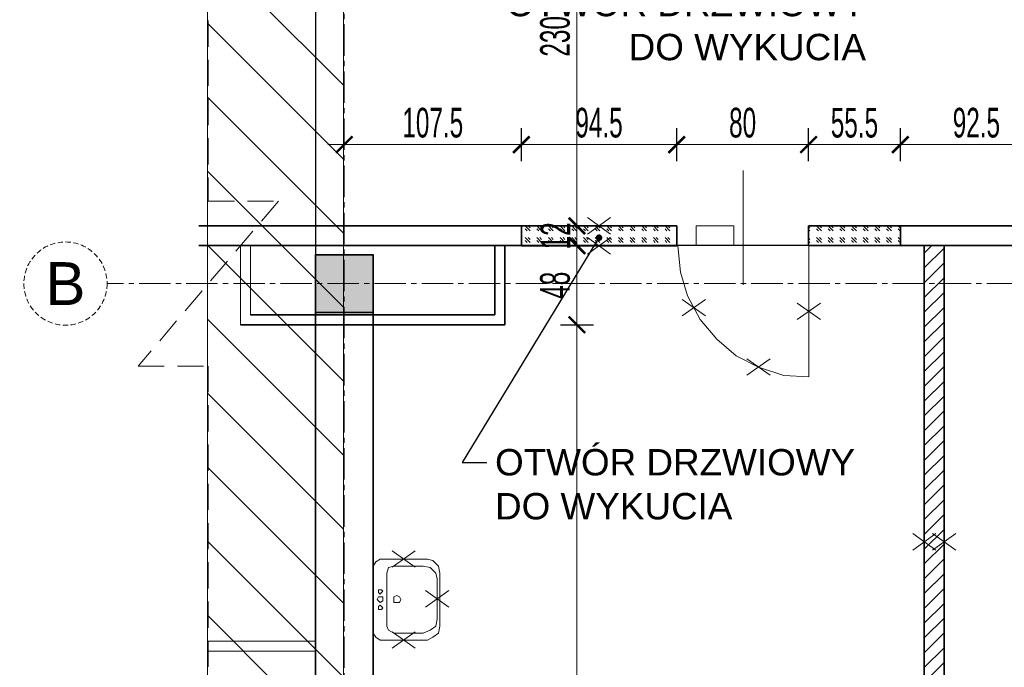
# Model space of a CAD drawing. Header units: millimetres. Extents: x 0 to 12515, y 0 to 27803.
# Tile 22 of 97: x 6867 to 7464, y 21811 to 22204. Entities that reach past the tile are written whole.
import ezdxf
from ezdxf import colors
from ezdxf.entities.mleader import LeaderData, LeaderLine
from ezdxf.enums import TextEntityAlignment as Align
from ezdxf.math import Vec2, Vec3

# ---------------------------------------------------------------- set-up
doc = ezdxf.new("R2010")
doc.units = ezdxf.units.MM
for name, pattern in [('ACAD_ISO02W100', [15, 12, -3]), ('CACHE2', [4.7625, 3.175, -1.5875]), ('CENTER2', [28.575, 19.05, -3.175, 3.175, -3.175])]:
    doc.linetypes.add(name, pattern=pattern)
for name, color, linetype, lineweight in [('DEMONTARZE', 86, 'Continuous', 18), ('sq_bud istn', 253, 'Continuous', 15), ('SQ_ISTN.Ściany', 140, 'Continuous', 35), ('SQ_Opis_Koty', 7, 'Continuous', 0), ('SQ_Osie', 220, 'CENTER2', 9), ('SQ_Wyburzenia', 94, 'Continuous', 18), ('SQ_Wymiary', 7, 'Continuous', 5), ('SQ_ZAKRES_OPRACOWANIA', 7, 'ACAD_ISO02W100', 20)]:
    doc.layers.add(name, color=color, linetype=linetype, lineweight=lineweight)
doc.layers.add('powierzchnie', color=230, linetype='Continuous', lineweight=30, plot=False)
doc.layers.add('SQ_Murowania', color=101, linetype='Continuous', lineweight=18, plot=False)
doc.styles.add('ARIAL', font='arial.ttf')
doc.styles.add('SQ_Swis721 LtCn BT', font='swisscl.ttf', dxfattribs={"width": 0.8})
doc.styles.get("Standard").update_dxf_attribs({"font": 'arial.ttf'})
doc.dimstyles.new('SQ_100', dxfattribs={"dimscale": 100, "dimtxt": 0.18, "dimasz": 0.1, "dimexe": 0.1, "dimexo": 0.01, "dimgap": 0.04, "dimtad": 1, "dimrnd": 0.5, "dimdsep": 46, "dimtxsty": 'SQ_Swis721 LtCn BT', "dimblk": 'ARCHTICK', "dimcen": 0.1, "dimdle": 0.1, "dimclrd": 256, "dimclre": 256, "dimclrt": 256, "dimaunit": 1, "dimadec": 0, "dimazin": 0, "dimtfac": 1, "dimtix": 1, "dimtmove": 2, "dimatfit": 3, "dimldrblk": 'ARCHTICK', "dimfxl": 0.1, "dimfxlon": 1, "dimtolj": 1, "dimlwd": -1, "dimarcsym": 0})

# ---------------------------------------------------------------- blocks, each defined once
blk = doc.blocks.new('_Dot')
at = {"color": 0, "linetype": 'ByBlock', "lineweight": -2}
blk.add_line((-0.5, 0), (-1, 0), dxfattribs=at)
at = {"color": 0, "linetype": 'ByBlock', "const_width": 0.5}
blk.add_lwpolyline([(-0.25, 0, 1), (0.25, 0, 1)], format="xyb", close=True, dxfattribs=at)
blk = doc.blocks.new('osie bud A')
at = {"layer": 'SQ_ISTN.Ściany', "lineweight": 5}
h = blk.add_hatch(dxfattribs=at)
h.set_pattern_fill('JIS_STN_1E', color=256, scale=10)
h.set_pattern_definition([(45, (46210.293, 23121.439), (-7.071068, 7.071068), []), (45, (46217.343, 23121.439), (-7.071068, 7.071068), [10, -5])])
h.paths.add_polyline_path([(25436.8, 18313.95), (25471.8, 18313.95), (25471.8, 18278.95), (25436.8, 18278.95)])
h.paths.add_polyline_path([(25436.8, 18613.95), (25471.8, 18613.95), (25471.8, 18578.95), (25436.8, 18578.95)])
h.paths.add_polyline_path([(25436.8, 19153.95), (25471.8, 19153.95), (25471.8, 19118.95), (25436.8, 19118.95)])
h.paths.add_polyline_path([(24776.8, 19153.95), (24811.8, 19153.95), (24811.8, 19118.95), (24776.8, 19118.95)])
h.paths.add_polyline_path([(24116.8, 19153.95), (24151.8, 19153.95), (24151.8, 19118.95), (24116.8, 19118.95)])
h.paths.add_polyline_path([(23456.8, 19153.95), (23491.8, 19153.95), (23491.8, 19118.95), (23456.8, 19118.95)])
h.paths.add_polyline_path([(23456.8, 18613.95), (23491.8, 18613.95), (23491.8, 18578.95), (23456.8, 18578.95)])
h.paths.add_polyline_path([(23456.8, 18313.95), (23491.8, 18313.95), (23491.8, 18278.95), (23456.8, 18278.95)])
h.paths.add_polyline_path([(23456.8, 17776.95), (23491.8, 17776.95), (23491.8, 17741.95), (23456.8, 17741.95)])
h.paths.add_polyline_path([(24116.8, 17776.95), (24151.8, 17776.95), (24151.8, 17741.95), (24116.8, 17741.95)])
h.paths.add_polyline_path([(24776.8, 17776.95), (24811.8, 17776.95), (24811.8, 17741.95), (24776.8, 17741.95)])
h.paths.add_polyline_path([(25436.8, 17776.95), (25471.8, 17776.95), (25471.8, 17741.95), (25436.8, 17741.95)])
h.paths.add_polyline_path([(24776.8, 18313.95), (24811.8, 18313.95), (24811.8, 18278.95), (24776.8, 18278.95)])
h.paths.add_polyline_path([(24776.8, 18613.95), (24811.8, 18613.95), (24811.8, 18578.95), (24776.8, 18578.95)])
h.paths.add_polyline_path([(24116.8, 18613.95), (24151.8, 18613.95), (24151.8, 18578.95), (24116.8, 18578.95)])
h.paths.add_polyline_path([(23156.8, 18313.95), (23191.8, 18313.95), (23191.8, 18278.95), (23156.8, 18278.95)])
h.paths.add_polyline_path([(24116.8, 18313.95), (24151.8, 18313.95), (24151.8, 18278.95), (24116.8, 18278.95)])
at = {"layer": 'SQ_ISTN.Ściany'}
blk.add_lwpolyline([(25436.8, 18613.95), (25471.8, 18613.95), (25471.8, 18578.95), (25436.8, 18578.95)], close=True, dxfattribs=at)
at = {"layer": 'SQ_Osie'}
for p, q in [((25454.3, 19372.6), (25454.3, 17597.31)), ((22587.87, 18596.45), (25598.18, 18596.45))]:
    blk.add_line(p, q, dxfattribs=at)
at = {"layer": 'SQ_Osie', "linetype": 'ByBlock'}
blk.add_circle((25623.43, 18596.45), 25.25, dxfattribs=at)
at = {"layer": 'SQ_Osie'}
blk.add_text('B', height=26, rotation=180, dxfattribs=at).set_placement((25623.43, 18596.45), align=Align.MIDDLE_CENTER)
blk = doc.blocks.new('_ArchTick')
at = {"color": 0, "linetype": 'ByBlock', "const_width": 0.15}
blk.add_lwpolyline([(-0.5, -0.5), (0.5, 0.5)], dxfattribs=at)
blk = doc.blocks.new('*D1410')
at = {"layer": 'Defpoints', "color": 0, "transparency": 16777216}
for p in [(6793.93, 22066.91), (7046.04, 22066.91), (7046.04, 21465.99)]:
    blk.add_point(p, dxfattribs=at)
at = {"layer": 'SQ_Wymiary', "transparency": 16777216}
blk.add_line((6793.93, 21455.99), (6793.93, 22076.91), dxfattribs=at)
at = {"layer": 'SQ_Wymiary', "lineweight": -2, "transparency": 16777216}
for p, q in [((6803.93, 22066.91), (6783.93, 22066.91)), ((6803.93, 21465.99), (6783.93, 21465.99))]:
    blk.add_line(p, q, dxfattribs=at)
at = {"layer": 'SQ_Wymiary', "transparency": 16777216, "xscale": 10, "yscale": 10, "zscale": 10}
for p, rotation in [((6793.93, 22066.91), 90), ((6793.93, 21465.99), 270)]:
    blk.add_blockref('_ArchTick', p, dxfattribs=dict(at, rotation=rotation))
at = {"layer": 'SQ_Wymiary', "transparency": 16777216, "insert": (6780.72, 21766.45), "char_height": 18, "attachment_point": 5, "rotation": 90, "style": 'SQ_Swis721 LtCn BT'}
blk.add_mtext('\\A1;601', dxfattribs=at)
blk = doc.blocks.new('*D1612')
at = {"layer": 'Defpoints', "color": 0, "transparency": 16777216}
for p in [(6793.29, 22078.91), (7046.04, 22078.91), (7046.04, 22066.91)]:
    blk.add_point(p, dxfattribs=at)
at = {"layer": 'SQ_Wymiary', "transparency": 16777216}
for p, q in [((6793.29, 22078.91), (6793.29, 22088.91)), ((6793.29, 22066.91), (6793.29, 22078.91)), ((6793.29, 22066.91), (6793.29, 22056.91))]:
    blk.add_line(p, q, dxfattribs=at)
at = {"layer": 'SQ_Wymiary', "lineweight": -2, "transparency": 16777216}
for p, q in [((6803.29, 22078.91), (6783.29, 22078.91)), ((6803.29, 22066.91), (6783.29, 22066.91))]:
    blk.add_line(p, q, dxfattribs=at)
at = {"layer": 'SQ_Wymiary', "transparency": 16777216, "xscale": 10, "yscale": 10, "zscale": 10}
for p, rotation in [((6793.29, 22078.91), 270), ((6793.29, 22066.91), 90)]:
    blk.add_blockref('_ArchTick', p, dxfattribs=dict(at, rotation=rotation))
at = {"layer": 'SQ_Wymiary', "transparency": 16777216, "insert": (6780.25, 22072.91), "char_height": 18, "attachment_point": 5, "rotation": 90, "style": 'SQ_Swis721 LtCn BT'}
blk.add_mtext('\\A1;12', dxfattribs=at)
blk = doc.blocks.new('*D1613')
at = {"layer": 'Defpoints', "color": 0, "transparency": 16777216}
for p in [(6793.05, 22308.91), (7046.05, 22308.91), (7046.04, 22078.91)]:
    blk.add_point(p, dxfattribs=at)
at = {"layer": 'SQ_Wymiary', "transparency": 16777216}
blk.add_line((6793.05, 22068.91), (6793.05, 22318.91), dxfattribs=at)
at = {"layer": 'SQ_Wymiary', "lineweight": -2, "transparency": 16777216}
for p, q in [((6803.05, 22308.91), (6783.05, 22308.91)), ((6803.05, 22078.91), (6783.05, 22078.91))]:
    blk.add_line(p, q, dxfattribs=at)
at = {"layer": 'SQ_Wymiary', "transparency": 16777216, "xscale": 10, "yscale": 10, "zscale": 10}
for p, rotation in [((6793.05, 22308.91), 90), ((6793.05, 22078.91), 270)]:
    blk.add_blockref('_ArchTick', p, dxfattribs=dict(at, rotation=rotation))
at = {"layer": 'SQ_Wymiary', "transparency": 16777216, "insert": (6779.82, 22193.91), "char_height": 18, "attachment_point": 5, "rotation": 90, "style": 'SQ_Swis721 LtCn BT'}
blk.add_mtext('\\A1;230', dxfattribs=at)
blk = doc.blocks.new('*D1794')
at = {"layer": 'Defpoints', "color": 0, "transparency": 16777216}
for p in [(0, 21865.91), (8719.55, 21465.99), (8746.41, 21465.99)]:
    blk.add_point(p, dxfattribs=at)
at = {"layer": 'SQ_Wymiary', "transparency": 16777216}
blk.add_line((8746.41, 21875.91), (8746.41, 21455.99), dxfattribs=at)
at = {"layer": 'SQ_Wymiary', "lineweight": -2, "transparency": 16777216}
for p, q in [((8736.41, 21865.91), (8756.41, 21865.91)), ((8736.41, 21465.99), (8756.41, 21465.99))]:
    blk.add_line(p, q, dxfattribs=at)
at = {"layer": 'SQ_Wymiary', "transparency": 16777216, "xscale": 10, "yscale": 10, "zscale": 10}
for p, rotation in [((8746.41, 21865.91), 90), ((8746.41, 21465.99), 270)]:
    blk.add_blockref('_ArchTick', p, dxfattribs=dict(at, rotation=rotation))
at = {"layer": 'SQ_Wymiary', "transparency": 16777216, "insert": (8733.19, 21665.95), "char_height": 18, "attachment_point": 5, "rotation": 90, "style": 'SQ_Swis721 LtCn BT'}
blk.add_mtext('\\A1;400', dxfattribs=at)
blk = doc.blocks.new('*D1756')
at = {"layer": 'Defpoints', "color": 0, "transparency": 16777216}
for p in [(7265.32, 22128.2), (7171.05, 22078.91), (7265.32, 22078.91)]:
    blk.add_point(p, dxfattribs=at)
at = {"layer": 'SQ_Wymiary', "lineweight": -2, "transparency": 16777216}
for p, q in [((7171.05, 22118.2), (7171.05, 22138.2)), ((7265.32, 22118.2), (7265.32, 22138.2))]:
    blk.add_line(p, q, dxfattribs=at)
at = {"layer": 'SQ_Wymiary', "transparency": 16777216}
blk.add_line((7161.05, 22128.2), (7275.32, 22128.2), dxfattribs=at)
at = {"layer": 'SQ_Wymiary', "transparency": 16777216, "xscale": 10, "yscale": 10, "zscale": 10, "rotation": 180}
blk.add_blockref('_ArchTick', (7171.05, 22128.2), dxfattribs=at)
at = {"layer": 'SQ_Wymiary', "transparency": 16777216, "xscale": 10, "yscale": 10, "zscale": 10}
blk.add_blockref('_ArchTick', (7265.32, 22128.2), dxfattribs=at)
at = {"layer": 'SQ_Wymiary', "transparency": 16777216, "insert": (7218.19, 22141.42), "char_height": 18, "attachment_point": 5, "style": 'SQ_Swis721 LtCn BT'}
blk.add_mtext('\\A1;94.5', dxfattribs=at)
blk = doc.blocks.new('*D1757')
at = {"layer": 'Defpoints', "color": 0, "transparency": 16777216}
for p in [(7063.55, 22128.2), (7063.55, 22128.2), (7171.05, 22128.2)]:
    blk.add_point(p, dxfattribs=at)
at = {"layer": 'SQ_Wymiary', "lineweight": -2, "transparency": 16777216}
for p, q in [((7063.55, 22128.2), (7063.55, 22138.2)), ((7171.05, 22128.2), (7171.05, 22138.2))]:
    blk.add_line(p, q, dxfattribs=at)
at = {"layer": 'SQ_Wymiary', "transparency": 16777216}
blk.add_line((7181.05, 22128.2), (7053.55, 22128.2), dxfattribs=at)
at = {"layer": 'SQ_Wymiary', "transparency": 16777216, "xscale": 10, "yscale": 10, "zscale": 10, "rotation": 180}
blk.add_blockref('_ArchTick', (7063.55, 22128.2), dxfattribs=at)
at = {"layer": 'SQ_Wymiary', "transparency": 16777216, "xscale": 10, "yscale": 10, "zscale": 10}
blk.add_blockref('_ArchTick', (7171.05, 22128.2), dxfattribs=at)
at = {"layer": 'SQ_Wymiary', "transparency": 16777216, "insert": (7117.3, 22141.42), "char_height": 18, "attachment_point": 5, "style": 'SQ_Swis721 LtCn BT'}
blk.add_mtext('\\A1;107.5', dxfattribs=at)
blk = doc.blocks.new('*D1758')
at = {"layer": 'Defpoints', "color": 0, "transparency": 16777216}
for p in [(7265.32, 22128.2), (7265.32, 22078.91), (7345.33, 22078.91)]:
    blk.add_point(p, dxfattribs=at)
at = {"layer": 'SQ_Wymiary', "lineweight": -2, "transparency": 16777216}
for p, q in [((7265.32, 22118.2), (7265.32, 22138.2)), ((7345.33, 22118.2), (7345.33, 22138.2))]:
    blk.add_line(p, q, dxfattribs=at)
at = {"layer": 'SQ_Wymiary', "transparency": 16777216}
blk.add_line((7355.33, 22128.2), (7255.32, 22128.2), dxfattribs=at)
at = {"layer": 'SQ_Wymiary', "transparency": 16777216, "xscale": 10, "yscale": 10, "zscale": 10, "rotation": 180}
blk.add_blockref('_ArchTick', (7265.32, 22128.2), dxfattribs=at)
at = {"layer": 'SQ_Wymiary', "transparency": 16777216, "xscale": 10, "yscale": 10, "zscale": 10}
blk.add_blockref('_ArchTick', (7345.33, 22128.2), dxfattribs=at)
at = {"layer": 'SQ_Wymiary', "transparency": 16777216, "insert": (7305.33, 22141.42), "char_height": 18, "attachment_point": 5, "style": 'SQ_Swis721 LtCn BT'}
blk.add_mtext('\\A1;80', dxfattribs=at)
blk = doc.blocks.new('*D1759')
at = {"layer": 'Defpoints', "color": 0, "transparency": 16777216}
for p in [(7401.05, 22128.2), (7345.33, 22078.91), (7401.05, 22078.91)]:
    blk.add_point(p, dxfattribs=at)
at = {"layer": 'SQ_Wymiary', "lineweight": -2, "transparency": 16777216}
for p, q in [((7345.33, 22118.2), (7345.33, 22138.2)), ((7401.05, 22118.2), (7401.05, 22138.2))]:
    blk.add_line(p, q, dxfattribs=at)
at = {"layer": 'SQ_Wymiary', "transparency": 16777216}
blk.add_line((7335.33, 22128.2), (7411.05, 22128.2), dxfattribs=at)
at = {"layer": 'SQ_Wymiary', "transparency": 16777216, "xscale": 10, "yscale": 10, "zscale": 10, "rotation": 180}
blk.add_blockref('_ArchTick', (7345.33, 22128.2), dxfattribs=at)
at = {"layer": 'SQ_Wymiary', "transparency": 16777216, "xscale": 10, "yscale": 10, "zscale": 10}
blk.add_blockref('_ArchTick', (7401.05, 22128.2), dxfattribs=at)
at = {"layer": 'SQ_Wymiary', "transparency": 16777216, "insert": (7373.19, 22141.39), "char_height": 18, "attachment_point": 5, "style": 'SQ_Swis721 LtCn BT'}
blk.add_mtext('\\A1;55.5', dxfattribs=at)
blk = doc.blocks.new('*D1760')
at = {"layer": 'Defpoints', "color": 0, "transparency": 16777216}
for p in [(7401.05, 22128.2), (7401.05, 22078.91), (7493.33, 22078.91)]:
    blk.add_point(p, dxfattribs=at)
at = {"layer": 'SQ_Wymiary', "lineweight": -2, "transparency": 16777216}
for p, q in [((7401.05, 22118.2), (7401.05, 22138.2)), ((7493.33, 22118.2), (7493.33, 22138.2))]:
    blk.add_line(p, q, dxfattribs=at)
at = {"layer": 'SQ_Wymiary', "transparency": 16777216}
blk.add_line((7503.33, 22128.2), (7391.05, 22128.2), dxfattribs=at)
at = {"layer": 'SQ_Wymiary', "transparency": 16777216, "xscale": 10, "yscale": 10, "zscale": 10, "rotation": 180}
blk.add_blockref('_ArchTick', (7401.05, 22128.2), dxfattribs=at)
at = {"layer": 'SQ_Wymiary', "transparency": 16777216, "xscale": 10, "yscale": 10, "zscale": 10}
blk.add_blockref('_ArchTick', (7493.33, 22128.2), dxfattribs=at)
at = {"layer": 'SQ_Wymiary', "transparency": 16777216, "insert": (7447.19, 22141.42), "char_height": 18, "attachment_point": 5, "style": 'SQ_Swis721 LtCn BT'}
blk.add_mtext('\\A1;92.5', dxfattribs=at)
blk = doc.blocks.new('*D1712')
at = {"layer": 'Defpoints', "color": 0, "transparency": 16777216}
for p in [(7081.05, 22018.87), (7204.8, 22018.87), (7081.05, 21465.99)]:
    blk.add_point(p, dxfattribs=at)
at = {"layer": 'SQ_Wymiary', "transparency": 16777216}
blk.add_line((7204.8, 21455.99), (7204.8, 22028.87), dxfattribs=at)
at = {"layer": 'SQ_Wymiary', "lineweight": -2, "transparency": 16777216}
for p, q in [((7194.8, 22018.87), (7214.8, 22018.87)), ((7194.8, 21465.99), (7214.8, 21465.99))]:
    blk.add_line(p, q, dxfattribs=at)
at = {"layer": 'SQ_Wymiary', "transparency": 16777216, "xscale": 10, "yscale": 10, "zscale": 10}
for p, rotation in [((7204.8, 22018.87), 90), ((7204.8, 21465.99), 270)]:
    blk.add_blockref('_ArchTick', p, dxfattribs=dict(at, rotation=rotation))
at = {"layer": 'SQ_Wymiary', "transparency": 16777216, "insert": (7191.57, 21742.43), "char_height": 18, "attachment_point": 5, "rotation": 90, "style": 'SQ_Swis721 LtCn BT'}
blk.add_mtext('\\A1;553', dxfattribs=at)
blk = doc.blocks.new('*D1713')
at = {"layer": 'Defpoints', "color": 0, "transparency": 16777216}
for p in [(7161.05, 22066.91), (7204.8, 22066.91), (7161.05, 22018.87)]:
    blk.add_point(p, dxfattribs=at)
at = {"layer": 'SQ_Wymiary', "transparency": 16777216}
blk.add_line((7204.8, 22008.87), (7204.8, 22076.91), dxfattribs=at)
at = {"layer": 'SQ_Wymiary', "lineweight": -2, "transparency": 16777216}
for p, q in [((7194.8, 22066.91), (7214.8, 22066.91)), ((7194.8, 22018.87), (7214.8, 22018.87))]:
    blk.add_line(p, q, dxfattribs=at)
at = {"layer": 'SQ_Wymiary', "transparency": 16777216, "xscale": 10, "yscale": 10, "zscale": 10}
for p, rotation in [((7204.8, 22066.91), 90), ((7204.8, 22018.87), 270)]:
    blk.add_blockref('_ArchTick', p, dxfattribs=dict(at, rotation=rotation))
at = {"layer": 'SQ_Wymiary', "transparency": 16777216, "insert": (7191.58, 22042.89), "char_height": 18, "attachment_point": 5, "rotation": 90, "style": 'SQ_Swis721 LtCn BT'}
blk.add_mtext('\\A1;48', dxfattribs=at)
blk = doc.blocks.new('*D1714')
at = {"layer": 'Defpoints', "color": 0, "transparency": 16777216}
for p in [(7171.05, 22078.91), (7204.8, 22078.91), (7171.05, 22066.82)]:
    blk.add_point(p, dxfattribs=at)
at = {"layer": 'SQ_Wymiary', "transparency": 16777216}
for p, q in [((7204.8, 22078.91), (7204.8, 22088.91)), ((7204.8, 22066.82), (7204.8, 22078.91)), ((7204.8, 22066.82), (7204.8, 22056.82))]:
    blk.add_line(p, q, dxfattribs=at)
at = {"layer": 'SQ_Wymiary', "lineweight": -2, "transparency": 16777216}
for p, q in [((7194.8, 22078.91), (7214.8, 22078.91)), ((7194.8, 22066.82), (7214.8, 22066.82))]:
    blk.add_line(p, q, dxfattribs=at)
at = {"layer": 'SQ_Wymiary', "transparency": 16777216, "xscale": 10, "yscale": 10, "zscale": 10}
for p, rotation in [((7204.8, 22078.91), 270), ((7204.8, 22066.82), 90)]:
    blk.add_blockref('_ArchTick', p, dxfattribs=dict(at, rotation=rotation))
at = {"layer": 'SQ_Wymiary', "transparency": 16777216, "insert": (7191.77, 22072.87), "char_height": 18, "attachment_point": 5, "rotation": 90, "style": 'SQ_Swis721 LtCn BT'}
blk.add_mtext('\\A1;12', dxfattribs=at)
blk = doc.blocks.new('*D1715')
at = {"layer": 'Defpoints', "color": 0, "transparency": 16777216}
for p in [(7171.05, 22308.91), (7204.8, 22308.91), (7171.05, 22078.91)]:
    blk.add_point(p, dxfattribs=at)
at = {"layer": 'SQ_Wymiary', "transparency": 16777216}
blk.add_line((7204.8, 22068.91), (7204.8, 22318.91), dxfattribs=at)
at = {"layer": 'SQ_Wymiary', "lineweight": -2, "transparency": 16777216}
for p, q in [((7194.8, 22308.91), (7214.8, 22308.91)), ((7194.8, 22078.91), (7214.8, 22078.91))]:
    blk.add_line(p, q, dxfattribs=at)
at = {"layer": 'SQ_Wymiary', "transparency": 16777216, "xscale": 10, "yscale": 10, "zscale": 10}
for p, rotation in [((7204.8, 22308.91), 90), ((7204.8, 22078.91), 270)]:
    blk.add_blockref('_ArchTick', p, dxfattribs=dict(at, rotation=rotation))
at = {"layer": 'SQ_Wymiary', "transparency": 16777216, "insert": (7191.57, 22193.91), "char_height": 18, "attachment_point": 5, "rotation": 90, "style": 'SQ_Swis721 LtCn BT'}
blk.add_mtext('\\A1;230', dxfattribs=at)
blk = doc.blocks.new('*D1842')
at = {"layer": 'Defpoints', "color": 0, "transparency": 16777216}
for p in [(6758.16, 22043.85), (6981.05, 22043.85), (6981.05, 21503.91)]:
    blk.add_point(p, dxfattribs=at)
at = {"layer": 'SQ_Wymiary', "transparency": 16777216}
blk.add_line((6758.16, 21493.91), (6758.16, 22053.85), dxfattribs=at)
at = {"layer": 'SQ_Wymiary', "lineweight": -2, "transparency": 16777216}
for p, q in [((6768.16, 22043.85), (6748.16, 22043.85)), ((6768.16, 21503.91), (6748.16, 21503.91))]:
    blk.add_line(p, q, dxfattribs=at)
at = {"layer": 'SQ_Wymiary', "transparency": 16777216, "xscale": 10, "yscale": 10, "zscale": 10}
for p, rotation in [((6758.16, 22043.85), 90), ((6758.16, 21503.91), 270)]:
    blk.add_blockref('_ArchTick', p, dxfattribs=dict(at, rotation=rotation))
at = {"layer": 'SQ_Wymiary', "transparency": 16777216, "insert": (6744.94, 21773.88), "char_height": 18, "attachment_point": 5, "rotation": 90, "style": 'SQ_Swis721 LtCn BT'}
blk.add_mtext('\\A1;540', dxfattribs=at)
blk = doc.blocks.new('*D1843')
at = {"layer": 'Defpoints', "color": 0, "transparency": 16777216}
for p in [(6757.82, 22343.91), (6975.33, 22343.91), (6975.33, 22043.91)]:
    blk.add_point(p, dxfattribs=at)
at = {"layer": 'SQ_Wymiary', "transparency": 16777216}
blk.add_line((6757.82, 22033.91), (6757.82, 22353.91), dxfattribs=at)
at = {"layer": 'SQ_Wymiary', "lineweight": -2, "transparency": 16777216}
for p, q in [((6767.82, 22343.91), (6747.82, 22343.91)), ((6767.82, 22043.91), (6747.82, 22043.91))]:
    blk.add_line(p, q, dxfattribs=at)
at = {"layer": 'SQ_Wymiary', "transparency": 16777216, "xscale": 10, "yscale": 10, "zscale": 10}
for p, rotation in [((6757.82, 22343.91), 90), ((6757.82, 22043.91), 270)]:
    blk.add_blockref('_ArchTick', p, dxfattribs=dict(at, rotation=rotation))
at = {"layer": 'SQ_Wymiary', "transparency": 16777216, "insert": (6744.59, 22193.91), "char_height": 18, "attachment_point": 5, "rotation": 90, "style": 'SQ_Swis721 LtCn BT'}
blk.add_mtext('\\A1;300', dxfattribs=at)
blk = doc.blocks.new('*D1857')
at = {"layer": 'Defpoints', "color": 0, "transparency": 16777216}
for p in [(7063.55, 22950.91), (6723.85, 21433.99), (7063.55, 21433.99)]:
    blk.add_point(p, dxfattribs=at)
at = {"layer": 'SQ_Wymiary', "transparency": 16777216}
blk.add_line((6723.85, 22960.91), (6723.85, 21423.99), dxfattribs=at)
at = {"layer": 'SQ_Wymiary', "lineweight": -2, "transparency": 16777216}
for p, q in [((6733.85, 22950.91), (6713.85, 22950.91)), ((6733.85, 21433.99), (6713.85, 21433.99))]:
    blk.add_line(p, q, dxfattribs=at)
at = {"layer": 'SQ_Wymiary', "transparency": 16777216, "xscale": 10, "yscale": 10, "zscale": 10}
for p, rotation in [((6723.85, 22950.91), 90), ((6723.85, 21433.99), 270)]:
    blk.add_blockref('_ArchTick', p, dxfattribs=dict(at, rotation=rotation))
at = {"layer": 'SQ_Wymiary', "transparency": 16777216, "insert": (6710.66, 22192.45), "char_height": 18, "attachment_point": 5, "rotation": 90, "style": 'SQ_Swis721 LtCn BT'}
blk.add_mtext('\\A1;1517', dxfattribs=at)

msp = doc.modelspace()

# ---------------------------------------------------------------- hatches: boundary and pattern name
at = {"layer": 'sq_bud istn'}
h = msp.add_hatch(dxfattribs=at)
h.set_pattern_fill('LINE', color=256, scale=10, angle=135)
h.set_pattern_definition([(135, (15935.735, 90.618), (-22.45064, -22.45064), [])])
h.paths.add_polyline_path([(7063.084, 22950.913), (6980.588, 22950.913), (6980.588, 21433.99), (7063.084, 21433.99)])
at = {"layer": 'SQ_Wyburzenia'}
h = msp.add_hatch(dxfattribs=at)
h.set_pattern_fill('GOST_GLASS', color=256, scale=0.8337158, angle=-90)
h.paths.add_polyline_path([(7265.323, 22078.913), (7171.053, 22078.913), (7171.053, 22066.82), (7265.323, 22066.82)])
h = msp.add_hatch(dxfattribs=at)
h.set_pattern_fill('GOST_GLASS', color=256, scale=0.8337158, angle=-90)
h.paths.add_polyline_path([(7345.332, 22078.913), (7401.053, 22078.913), (7401.053, 22066.913), (7345.332, 22066.913)])
at = {"layer": 'SQ_Wyburzenia', "lineweight": 35}
h = msp.add_hatch(dxfattribs=at)
h.set_pattern_fill('ANSI31', color=256, scale=2)
h.paths.add_polyline_path([(7415.584, 21465.993), (7427.584, 21465.993), (7427.584, 22066.913), (7415.584, 22066.913)])

# ---------------------------------------------------------------- linework, layer by layer
at = {"layer": 'DEMONTARZE', "color": 240, "true_color": 0xed1f24}
for p, q in [((7211.147, 22083.899), (7225.229, 22073.927)), ((7225.229, 22083.899), (7211.147, 22073.927)), ((7211.147, 22071.806), (7225.229, 22061.834)), ((7225.229, 22071.806), (7211.147, 22061.834)), ((7268.644, 22034.233), (7282.727, 22024.261)), ((7282.727, 22034.233), (7268.644, 22024.261)), ((7338.451, 22032.119), (7352.534, 22022.146)), ((7352.534, 22032.119), (7338.451, 22022.146)), ((7307.986, 21998.271), (7322.068, 21988.298)), ((7322.068, 21998.271), (7307.986, 21988.298)), ((7408.543, 21892.183), (7422.625, 21882.21)), ((7422.625, 21892.183), (7408.543, 21882.21)), ((7420.543, 21892.183), (7434.625, 21882.21)), ((7434.625, 21892.183), (7420.543, 21882.21)), ((7092.618, 21881.721), (7106.701, 21871.748)), ((7106.701, 21881.721), (7092.618, 21871.748)), ((7112.921, 21857.603), (7127.004, 21847.631)), ((7127.004, 21857.603), (7112.921, 21847.631)), ((7092.618, 21832.649), (7106.701, 21822.676)), ((7106.701, 21832.649), (7092.618, 21822.676))]:
    msp.add_line(p, q, dxfattribs=at)
at = {"layer": 'powierzchnie'}
msp.add_lwpolyline([(7081.048, 21465.99), (7415.584, 21465.99), (7415.584, 22066.913), (7161.053, 22066.913), (7161.053, 22018.866), (7081.048, 22018.866)], close=True, dxfattribs=at)
at = {"layer": 'sq_bud istn'}
for p, q in [((7046.043, 22078.913), (7010.879, 22078.913)), ((7046.043, 22078.913), (7010.879, 22078.913)), ((7046.043, 22066.913), (7000.671, 22066.913)), ((7046.043, 22066.913), (7000.671, 22066.913)), ((7000.707, 22066.866), (7000.707, 22018.866)), ((7000.707, 22066.866), (7000.707, 22018.866)), ((7006.707, 22066.866), (7006.707, 22024.866)), ((7006.707, 22066.866), (7006.707, 22024.866)), ((7006.707, 22024.866), (7046.043, 22024.866)), ((7006.707, 22024.866), (7046.043, 22024.866)), ((7000.707, 22018.866), (7046.043, 22018.866)), ((7000.707, 22018.866), (7046.043, 22018.866)), ((7046.048, 21826.913), (6981.053, 21826.913)), ((7046.048, 21826.913), (6981.053, 21826.913)), ((7046.048, 21820.913), (6981.053, 21820.913)), ((7046.048, 21820.913), (6981.053, 21820.913))]:
    msp.add_line(p, q, dxfattribs=at)
msp.add_lwpolyline([(7063.084, 22950.913), (6980.588, 22950.913), (6980.588, 21433.99), (7063.084, 21433.99), (7063.084, 22950.913)], close=True, dxfattribs=at)
at = {"layer": 'sq_bud istn', "lineweight": -2}
msp.add_lwpolyline([(6981.053, 22950.913), (7028.584, 22950.913), (7028.584, 22918.913), (7046.043, 22918.917), (7046.043, 21433.99)], dxfattribs=at)
at = {"layer": 'SQ_ISTN.Ściany'}
for p, q in [((7171.053, 22078.913), (6975.332, 22078.913)), ((7171.053, 22066.866), (7171.053, 22078.913)), ((7493.332, 22078.913), (7345.332, 22078.913)), ((7345.332, 22066.913), (7345.332, 22078.913)), ((7415.584, 22078.99), (7415.584, 22078.913)), ((7427.584, 22078.99), (7427.584, 22078.913)), ((7171.053, 22066.913), (6975.332, 22066.913)), ((7155.053, 22066.866), (7155.053, 22024.866)), ((7161.053, 22066.866), (7161.053, 22018.866)), ((7493.332, 22066.913), (7345.332, 22066.913)), ((7046.048, 22061.413), (7046.048, 21521.413)), ((7081.048, 22061.413), (7081.048, 21521.413)), ((7155.053, 22024.866), (7006.707, 22024.866)), ((7161.053, 22018.866), (7000.707, 22018.866))]:
    msp.add_line(p, q, dxfattribs=at)
at = {"layer": 'SQ_Murowania'}
msp.add_lwpolyline([(7277.053, 22078.913), (7300.048, 22078.913), (7300.048, 22066.913), (7277.053, 22066.913)], close=True, dxfattribs=at)
at = {"layer": 'SQ_Wyburzenia', "lineweight": 35}
for p, q in [((7415.584, 22066.913), (7415.584, 21465.99)), ((7427.584, 22066.913), (7427.584, 21465.99))]:
    msp.add_line(p, q, dxfattribs=at)
at = {"layer": 'SQ_Wyburzenia'}
for points in [[(7305.723, 22043.176), (7305.723, 22112.556)], [(7345.492, 22066.866), (7345.492, 21987.329), (7330.26, 21988.175), (7315.027, 21993.249), (7301.495, 22000.024), (7289.645, 22010.173), (7279.496, 22022.023), (7271.875, 22036.401), (7267.646, 22050.788), (7265.955, 22066.866)]]:
    msp.add_lwpolyline(points, dxfattribs=at)
at = {"layer": 'SQ_Wyburzenia', "lineweight": 35}
for points in [[(7265.323, 22078.913), (7171.053, 22078.913), (7171.053, 22066.82), (7265.323, 22066.82)], [(7345.332, 22078.913), (7401.053, 22078.913), (7401.053, 22066.913), (7345.332, 22066.913)]]:
    msp.add_lwpolyline(points, close=True, dxfattribs=at)
at = {"layer": 'SQ_Wyburzenia'}
for points in [[(7114.042, 21827.627), (7117.425, 21829.319), (7120.817, 21831.856), (7121.654, 21836.085), (7121.654, 21868.242), (7120.817, 21872.471), (7117.425, 21875.854), (7114.042, 21876.7), (7085.277, 21876.7), (7082.74, 21875.008), (7081.048, 21872.471), (7081.048, 21831.856), (7082.74, 21829.319), (7085.277, 21827.627)], [(7111.505, 21831.856), (7115.734, 21833.548), (7119.117, 21836.085), (7119.963, 21840.314), (7119.963, 21864.85), (7119.117, 21868.242), (7115.734, 21871.625), (7111.505, 21872.471), (7093.735, 21872.471), (7090.352, 21871.625), (7089.506, 21868.242), (7089.506, 21836.085), (7090.352, 21833.548), (7093.735, 21831.856)], [(7085.277, 21858.084), (7086.123, 21858.084), (7086.969, 21857.238), (7086.123, 21856.392), (7085.277, 21855.547), (7084.422, 21856.392), (7084.422, 21858.084)], [(7085.277, 21853.855), (7086.969, 21853.855), (7086.969, 21851.318), (7085.277, 21850.472), (7084.422, 21851.318), (7083.585, 21852.164), (7084.422, 21853.855)], [(7095.426, 21854.701), (7097.118, 21853.855), (7097.964, 21852.164), (7097.118, 21850.472), (7093.735, 21850.472), (7093.735, 21853.855)], [(7085.277, 21848.781), (7086.123, 21847.926), (7086.969, 21847.089), (7086.123, 21846.243), (7084.422, 21846.243), (7084.422, 21847.926)]]:
    msp.add_lwpolyline(points, close=True, dxfattribs=at)
at = {"layer": 'SQ_ZAKRES_OPRACOWANIA', "linetype": 'CACHE2', "ltscale": 5}
for points in [[(11586.048, 26960.741), (10663.548, 26960.741), (10663.548, 26918.209), (10563.548, 27003.273), (10563.548, 26960.741), (9196.175, 26960.741), (9196.175, 26218.609), (9238.707, 26218.609), (9153.643, 26118.609), (9196.175, 26118.609), (9196.175, 24683.677), (9238.707, 24683.677), (9153.643, 24583.677), (9196.175, 24583.677), (9196.175, 23322.699), (8020.905, 23322.699), (8020.905, 23280.167), (7920.905, 23365.231), (7920.905, 23322.699), (6981.053, 23322.699), (6981.053, 22093.849)], [(6981.053, 22093.849), (7023.584, 22093.849), (6938.521, 21993.849), (6981.053, 21993.849), (6981.053, 21078.012)]]:
    msp.add_lwpolyline(points, dxfattribs=at)

# ---------------------------------------------------------------- block references
at = {"layer": 'SQ_ZAKRES_OPRACOWANIA', "linetype": 'CACHE2', "ltscale": 5, "rotation": 180}
msp.add_blockref('osie bud A', (32517.844, 40640.358), dxfattribs=at)

# ---------------------------------------------------------------- dimensions: what is measured, and where the dimension line sits
at = {"layer": 'SQ_Wymiary'}
for base, p1, p2, picture, middle in [((6723.846, 21433.99), (7063.548, 22950.913), (7063.548, 21433.99), '*D1857', (6710.663, 22192.452)), ((6757.816, 22343.913), (6975.332, 22043.913), (6975.332, 22343.913), '*D1843', (6744.586, 22193.913)), ((6793.055, 22308.913), (7046.043, 22078.913), (7046.048, 22308.913), '*D1613', (6779.825, 22193.913)), ((7204.803, 22308.913), (7171.053, 22078.913), (7171.053, 22308.913), '*D1715', (7191.573, 22193.913)), ((6793.286, 22078.913), (7046.043, 22066.913), (7046.043, 22078.913), '*D1612', (6780.25, 22072.913)), ((7204.803, 22078.913), (7171.053, 22066.82), (7171.053, 22078.913), '*D1714', (7191.768, 22072.866)), ((6793.934, 22066.913), (7046.043, 21465.99), (7046.043, 22066.913), '*D1410', (6780.716, 21766.452)), ((7204.803, 22066.913), (7161.053, 22018.866), (7161.053, 22066.913), '*D1713', (7191.585, 22042.89)), ((6758.157, 22043.849), (6981.053, 21503.913), (6981.053, 22043.849), '*D1842', (6744.939, 21773.881)), ((7204.803, 22018.866), (7081.048, 21465.99), (7081.048, 22018.866), '*D1712', (7191.573, 21742.428)), ((8746.407, 21465.99), (0, 21865.913), (8719.548, 21465.99), '*D1794', (8733.188, 21665.952))]:
    dim = msp.add_linear_dim(base=base, p1=p1, p2=p2, angle=90, dimstyle='SQ_100', dxfattribs=at)
    dim.commit()
    dim.dimension.update_dxf_attribs({"geometry": picture, "text_midpoint": middle})
for base, p1, p2, picture, middle in [((7063.5484, 22128.2023), (7171.053, 22128.2023), (7063.5484, 22128.2023), '*D1757', (7117.3007, 22141.4205)), ((7265.323, 22128.202), (7171.053, 22078.913), (7265.323, 22078.913), '*D1756', (7218.188, 22141.421)), ((7265.323, 22128.202), (7345.332, 22078.913), (7265.323, 22078.913), '*D1758', (7305.328, 22141.421)), ((7401.053, 22128.202), (7345.332, 22078.913), (7401.053, 22078.913), '*D1759', (7373.192, 22141.385)), ((7401.053, 22128.202), (7493.332, 22078.913), (7401.053, 22078.913), '*D1760', (7447.192, 22141.421))]:
    dim = msp.add_linear_dim(base=base, p1=p1, p2=p2, dimstyle='SQ_100', dxfattribs=at)
    dim.commit()
    dim.dimension.update_dxf_attribs({"geometry": picture, "text_midpoint": middle})

# ---------------------------------------------------------------- leaders
at = {"layer": 'SQ_Opis_Koty'}
ml = msp.add_multileader_mtext('Standard', dxfattribs=at)
ml.set_content('OTWÓR DRZWIOWY\\PDO WYKUCIA', color=256, style='ARIAL')
ml.set_leader_properties()
ml.set_arrow_properties(name='DOT')
ml.build(insert=Vec2(0, 0))
ml.multileader.update_dxf_attribs({"dogleg_length": 20})
ctx = ml.context
ctx.base_point, ctx.char_height, ctx.landing_gap_size, ctx.plane_origin = Vec3(7157.956, 22213.969), 16, 5, Vec3(7424.461, 22567.747)
ctx.text_align_type = 2
notes = []
notes.append((ctx, [(0, (1, 1, 0), (7400.077, 22213.969), (-1, 0), 14.865, [(0, [(7459.15, 22313.554)], 0, [])])]))
ctx.mtext.insert, ctx.mtext.alignment, ctx.mtext.flow_direction = Vec3(7380.211, 22222.105), 3, 5
ml = msp.add_multileader_mtext('Standard', dxfattribs=at)
ml.set_content('OTWÓR DRZWIOWY\\PDO WYKUCIA', color=256, style='ARIAL')
ml.set_leader_properties()
ml.set_arrow_properties(name='DOT')
ml.build(insert=Vec2(0, 0))
ml.multileader.update_dxf_attribs({"dogleg_length": 20})
ctx = ml.context
ctx.base_point, ctx.char_height, ctx.landing_gap_size, ctx.plane_origin = Vec3(7150.093, 21935.376), 16, 5, Vec3(7252.876, 22325.941)
notes.append((ctx, [(0, (1, 1, 0), (7135.227, 21935.376), (1, 0), 14.865, [(0, [(7218.188, 22071.749)], 0, [])])]))
ctx.mtext.insert, ctx.mtext.flow_direction = Vec3(7155.093, 21943.513), 5
for ctx, leaders in notes:
    for number, flags, end, landing, length, lines in leaders:
        leader = LeaderData()
        leader.index, (leader.has_last_leader_line, leader.has_dogleg_vector, leader.attachment_direction) = number, flags
        leader.last_leader_point, leader.dogleg_vector, leader.dogleg_length = Vec3(end), Vec3(landing), length
        for number, points, colour, breaks in lines:
            line = LeaderLine()
            line.index, line.vertices, line.color, line.breaks = number, Vec3.list(points), colors.encode_raw_color(colour), breaks
            leader.lines.append(line)
        ctx.leaders.append(leader)

doc.saveas('drawing.dxf')
